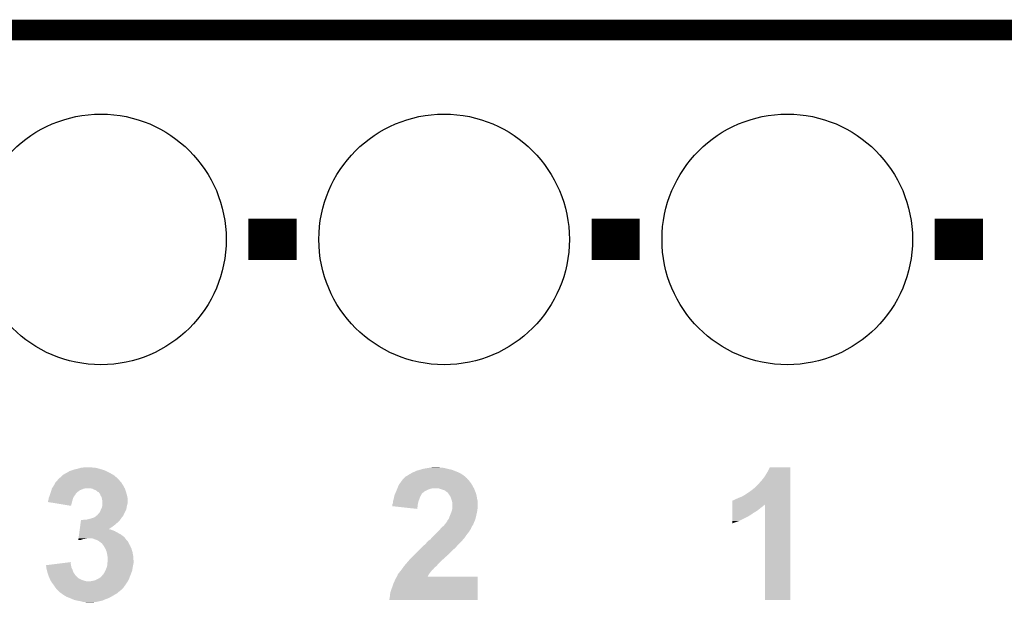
# Model space of a CAD drawing. Extents: x -0.05 to 0.95, y -0.15 to 1.54.
# Tile 37 of 44: x 0.28 to 0.56, y 1.37 to 1.54. Entities that reach past the tile are written whole.
import ezdxf

# ---------------------------------------------------------------- set-up
doc = ezdxf.new("R2010")
doc.units = 0
doc.layers.get('0').update_dxf_attribs({"linetype": 'CONTINUOUS'})
for name, color, linetype in [('HOD_CAP_2_CLICK_V101_GKO', 5, 'CONTINUOUS'), ('HOD_CAP_2_CLICK_V101_GTO', 14, 'CONTINUOUS'), ('HOD_CAP_2_CLICK_V101_GTS', 12, 'CONTINUOUS')]:
    doc.layers.add(name, color=color, linetype=linetype)

# ---------------------------------------------------------------- blocks, each defined once
blk = doc.blocks.new('ROUND_15')
blk.add_circle((0, 0), 0.0365)

msp = doc.modelspace()

# ---------------------------------------------------------------- linework, layer by layer
at = {"layer": 'HOD_CAP_2_CLICK_V101_GKO', "const_width": 0.006}
msp.add_lwpolyline([(0.04, 1.54), (0.86, 1.54)], dxfattribs=at)
at = {"layer": 'HOD_CAP_2_CLICK_V101_GTO', "const_width": 0.012}
for points in [[(0.343, 1.479), (0.357, 1.479)], [(0.443, 1.479), (0.457, 1.479)], [(0.543, 1.479), (0.557, 1.479)]]:
    msp.add_lwpolyline(points, dxfattribs=at)
at = {"layer": 'HOD_CAP_2_CLICK_V101_GTO'}
for points in [[(0.2908, 1.4115), (0.2917, 1.4118), (0.3016, 1.4115), (0.3009, 1.4118)], [(0.2917, 1.4118), (0.2923, 1.412), (0.3009, 1.4118), (0.3002, 1.412)], [(0.2923, 1.412), (0.2932, 1.4122), (0.3002, 1.412), (0.2995, 1.4122)], [(0.2932, 1.4122), (0.29387, 1.4124), (0.2995, 1.4122), (0.2989, 1.4124)], [(0.29387, 1.4124), (0.2942, 1.4125), (0.2989, 1.4124), (0.2983, 1.4125)], [(0.2942, 1.4125), (0.2952, 1.4126), (0.2978, 1.4125), (0.2973, 1.4126)], [(0.3919, 1.4116), (0.39295, 1.4119), (0.40305, 1.4116), (0.4023, 1.4119)], [(0.39295, 1.4119), (0.394, 1.4122), (0.4023, 1.4119), (0.4009, 1.4122)], [(0.394, 1.4122), (0.3952, 1.4124), (0.4009, 1.4122), (0.4002, 1.4124)], [(0.3952, 1.4124), (0.3958, 1.4125), (0.4002, 1.4124), (0.3996, 1.4125)], [(0.3958, 1.4125), (0.3967, 1.4126), (0.399, 1.4125), (0.3985, 1.4126)], [(0.4943, 1.4114), (0.4949, 1.4126), (0.5009, 1.4114), (0.5009, 1.4126)], [(0.4949, 1.4126), (0.4949, 1.4126), (0.5009, 1.4126), (0.4949, 1.4126)], [(0.2873, 1.4088), (0.28738, 1.4089), (0.30543, 1.4088), (0.3054, 1.4089)], [(0.28738, 1.4089), (0.28746, 1.409), (0.3054, 1.4089), (0.3052, 1.409)], [(0.28746, 1.409), (0.2877, 1.4093), (0.3052, 1.409), (0.3049, 1.4093)], [(0.2877, 1.4093), (0.28818, 1.4097), (0.3049, 1.4093), (0.3045, 1.4097)], [(0.28818, 1.4097), (0.2883, 1.4098), (0.3045, 1.4097), (0.30438, 1.4098)], [(0.2883, 1.4098), (0.2888, 1.4103), (0.30438, 1.4098), (0.3038, 1.4103)], [(0.2888, 1.4103), (0.2889, 1.4104), (0.3038, 1.4103), (0.30362, 1.4104)], [(0.2889, 1.4104), (0.29016, 1.4111), (0.30362, 1.4104), (0.3024, 1.4111)], [(0.29016, 1.4111), (0.2907, 1.4114), (0.3024, 1.4111), (0.3018, 1.4114)], [(0.2907, 1.4114), (0.2908, 1.4115), (0.3018, 1.4114), (0.3016, 1.4115)], [(0.38766, 1.4087), (0.3878, 1.4089), (0.4073, 1.4087), (0.4071, 1.4089)], [(0.3878, 1.4089), (0.3881, 1.4092), (0.4071, 1.4089), (0.4068, 1.4092)], [(0.3881, 1.4092), (0.3883, 1.4094), (0.4068, 1.4092), (0.4067, 1.4094)], [(0.3883, 1.4094), (0.3884, 1.4095), (0.4067, 1.4094), (0.4066, 1.4095)], [(0.3884, 1.4095), (0.3889, 1.41), (0.4065, 1.4095), (0.406, 1.41)], [(0.3884, 1.4095), (0.3884, 1.4095), (0.4066, 1.4095), (0.4065, 1.4095)], [(0.389, 1.41), (0.3891, 1.4101), (0.406, 1.41), (0.4059, 1.4101)], [(0.3891, 1.4101), (0.3893, 1.4102), (0.4059, 1.4101), (0.40576, 1.4102)], [(0.3893, 1.4102), (0.3899, 1.4106), (0.40576, 1.4102), (0.4052, 1.4106)], [(0.3899, 1.4106), (0.3903, 1.4108), (0.4052, 1.4106), (0.40485, 1.4108)], [(0.3903, 1.4108), (0.39063, 1.411), (0.40485, 1.4108), (0.4045, 1.411)], [(0.39063, 1.411), (0.3908, 1.4111), (0.4045, 1.411), (0.40427, 1.4111)], [(0.3908, 1.4111), (0.3913, 1.4113), (0.40427, 1.4111), (0.4038, 1.4113)], [(0.3913, 1.4113), (0.3919, 1.4116), (0.4038, 1.4113), (0.40305, 1.4116)], [(0.492, 1.4082), (0.4928, 1.4091), (0.5009, 1.4082), (0.5009, 1.4091)], [(0.4928, 1.4091), (0.4936, 1.4102), (0.5009, 1.4091), (0.5009, 1.4102)], [(0.4936, 1.4102), (0.4943, 1.4114), (0.5009, 1.4102), (0.5009, 1.4114)], [(0.28546, 1.4056), (0.28558, 1.406), (0.2934, 1.4056), (0.294, 1.406)], [(0.28558, 1.406), (0.2857, 1.4064), (0.294, 1.406), (0.295, 1.4064)], [(0.2857, 1.4064), (0.28576, 1.4065), (0.295, 1.4064), (0.2955, 1.4065)], [(0.28576, 1.4065), (0.2862, 1.4072), (0.30694, 1.4065), (0.30656, 1.4072)], [(0.2862, 1.4072), (0.28626, 1.4073), (0.30656, 1.4072), (0.3065, 1.4073)], [(0.28626, 1.4073), (0.2867, 1.4081), (0.3065, 1.4073), (0.306, 1.4081)], [(0.2867, 1.4082), (0.2871, 1.4086), (0.3059, 1.4082), (0.3055, 1.4086)], [(0.2867, 1.4081), (0.2867, 1.4082), (0.306, 1.4081), (0.3059, 1.4082)], [(0.2871, 1.4086), (0.2873, 1.4088), (0.3055, 1.4086), (0.30543, 1.4088)], [(0.2975, 1.4064), (0.2968, 1.4065), (0.307, 1.4064), (0.30694, 1.4065)], [(0.298, 1.4061), (0.2975, 1.4064), (0.3071, 1.4061), (0.307, 1.4064)], [(0.2984, 1.406), (0.298, 1.4061), (0.30713, 1.406), (0.3071, 1.4061)], [(0.2988, 1.4057), (0.2984, 1.406), (0.30723, 1.4057), (0.30713, 1.406)], [(0.38603, 1.4056), (0.3862, 1.406), (0.3943, 1.4056), (0.3951, 1.406)], [(0.3862, 1.406), (0.38628, 1.4062), (0.3951, 1.406), (0.3955, 1.4062)], [(0.38628, 1.4062), (0.38636, 1.4064), (0.3955, 1.4062), (0.3961, 1.4064)], [(0.38636, 1.4064), (0.3864, 1.4065), (0.3961, 1.4064), (0.3966, 1.4065)], [(0.3864, 1.4065), (0.38676, 1.4074), (0.40869, 1.4065), (0.4082, 1.4074)], [(0.38676, 1.4074), (0.3868, 1.4075), (0.4082, 1.4074), (0.40814, 1.4075)], [(0.3868, 1.4075), (0.38709, 1.4079), (0.40814, 1.4075), (0.4079, 1.4079)], [(0.38709, 1.4079), (0.38766, 1.4087), (0.4079, 1.4079), (0.4073, 1.4087)], [(0.399, 1.4063), (0.3983, 1.4065), (0.4088, 1.4063), (0.40869, 1.4065)], [(0.4002, 1.4059), (0.399, 1.4063), (0.40895, 1.4059), (0.4088, 1.4063)], [(0.489, 1.4055), (0.4902, 1.4064), (0.5009, 1.4055), (0.5009, 1.4064)], [(0.4902, 1.4064), (0.4903, 1.4065), (0.5009, 1.4064), (0.5009, 1.4065)], [(0.4904, 1.4065), (0.4905, 1.4067), (0.5009, 1.4065), (0.5009, 1.4067)], [(0.4905, 1.4067), (0.4908, 1.4069), (0.5009, 1.4067), (0.5009, 1.4069)], [(0.4908, 1.4069), (0.4914, 1.4075), (0.5009, 1.4069), (0.5009, 1.4075)], [(0.4914, 1.4075), (0.492, 1.4082), (0.5009, 1.4075), (0.5009, 1.4082)], [(0.28467, 1.403), (0.2847, 1.4031), (0.2917, 1.403), (0.29173, 1.4031)], [(0.2847, 1.4031), (0.2848, 1.4037), (0.29173, 1.4031), (0.2919, 1.4037)], [(0.2848, 1.4037), (0.28499, 1.4042), (0.2919, 1.4037), (0.2922, 1.4042)], [(0.28499, 1.4042), (0.2851, 1.4045), (0.2922, 1.4042), (0.29242, 1.4045)], [(0.2851, 1.4045), (0.28513, 1.4046), (0.29242, 1.4045), (0.2925, 1.4046)], [(0.28513, 1.4046), (0.28527, 1.405), (0.2925, 1.4046), (0.2927, 1.405)], [(0.28527, 1.405), (0.2853, 1.4051), (0.2927, 1.405), (0.2929, 1.4051)], [(0.2853, 1.4051), (0.28533, 1.4052), (0.2929, 1.4051), (0.2929, 1.4052)], [(0.28533, 1.4052), (0.2854, 1.4054), (0.2929, 1.4052), (0.29315, 1.4054)], [(0.2854, 1.4054), (0.28546, 1.4056), (0.29315, 1.4054), (0.2934, 1.4056)], [(0.299, 1.4055), (0.2988, 1.4057), (0.3073, 1.4055), (0.30723, 1.4057)], [(0.2992, 1.4054), (0.299, 1.4055), (0.30733, 1.4054), (0.3073, 1.4055)], [(0.29946, 1.4052), (0.2993, 1.4054), (0.3074, 1.4052), (0.30733, 1.4054)], [(0.2997, 1.4049), (0.29946, 1.4052), (0.30747, 1.4049), (0.3074, 1.4052)], [(0.2999, 1.4044), (0.2997, 1.4049), (0.3076, 1.4044), (0.30747, 1.4049)], [(0.30014, 1.404), (0.2999, 1.4044), (0.3077, 1.404), (0.3076, 1.4044)], [(0.3002, 1.4039), (0.30014, 1.404), (0.30772, 1.4039), (0.3077, 1.404)], [(0.3003, 1.4034), (0.3002, 1.4039), (0.3078, 1.4034), (0.30772, 1.4039)], [(0.3004, 1.4029), (0.3003, 1.4034), (0.3078, 1.4029), (0.3078, 1.4034)], [(0.3851, 1.4027), (0.3853, 1.4033), (0.39254, 1.4027), (0.39276, 1.4033)], [(0.3853, 1.4033), (0.38532, 1.4034), (0.39276, 1.4033), (0.3928, 1.4034)], [(0.38532, 1.4034), (0.3854, 1.4039), (0.3928, 1.4034), (0.39297, 1.4039)], [(0.3854, 1.4039), (0.38543, 1.404), (0.39297, 1.4039), (0.393, 1.404)], [(0.38543, 1.404), (0.38557, 1.4045), (0.393, 1.404), (0.3933, 1.4045)], [(0.38557, 1.4045), (0.3856, 1.4046), (0.3933, 1.4045), (0.39335, 1.4046)], [(0.3856, 1.4046), (0.38573, 1.4049), (0.39335, 1.4046), (0.3935, 1.4049)], [(0.38573, 1.4049), (0.38581, 1.4051), (0.3935, 1.4049), (0.3937, 1.4051)], [(0.38581, 1.4051), (0.38603, 1.4056), (0.3937, 1.4051), (0.3943, 1.4056)], [(0.4005, 1.4056), (0.4002, 1.4059), (0.40907, 1.4056), (0.40895, 1.4059)], [(0.4009, 1.4054), (0.4005, 1.4056), (0.40915, 1.4054), (0.40907, 1.4056)], [(0.401, 1.4052), (0.4009, 1.4054), (0.40922, 1.4052), (0.40915, 1.4054)], [(0.40123, 1.405), (0.4011, 1.4052), (0.4093, 1.405), (0.40922, 1.4052)], [(0.4017, 1.4043), (0.40123, 1.405), (0.4095, 1.4043), (0.4093, 1.405)], [(0.4019, 1.404), (0.4017, 1.4043), (0.40954, 1.404), (0.4095, 1.4043)], [(0.40207, 1.4035), (0.4019, 1.404), (0.4096, 1.4035), (0.40954, 1.404)], [(0.4023, 1.4028), (0.40207, 1.4035), (0.40978, 1.4028), (0.4096, 1.4035)], [(0.4843, 1.403), (0.4851, 1.4034), (0.5009, 1.403), (0.5009, 1.4034)], [(0.4851, 1.4034), (0.4858, 1.4037), (0.5009, 1.4034), (0.5009, 1.4037)], [(0.4858, 1.4037), (0.4868, 1.4041), (0.5009, 1.4037), (0.5009, 1.4041)], [(0.4868, 1.4041), (0.4878, 1.4047), (0.5009, 1.4041), (0.5009, 1.4047)], [(0.4878, 1.4047), (0.489, 1.4055), (0.5009, 1.4047), (0.5009, 1.4055)], [(0.2846, 1.4028), (0.28467, 1.403), (0.29165, 1.4028), (0.2917, 1.403)], [(0.2846, 1.4025), (0.2846, 1.4028), (0.29157, 1.4025), (0.29165, 1.4028)], [(0.2913, 1.4014), (0.2846, 1.4025), (0.2913, 1.4014), (0.29157, 1.4025)], [(0.2999, 1.4001), (0.30005, 1.4004), (0.30725, 1.4001), (0.3074, 1.4004)], [(0.30005, 1.4004), (0.3002, 1.4007), (0.3074, 1.4004), (0.30745, 1.4007)], [(0.3002, 1.4007), (0.30029, 1.401), (0.30745, 1.4007), (0.3075, 1.401)], [(0.30029, 1.401), (0.3004, 1.4014), (0.3075, 1.401), (0.30758, 1.4014)], [(0.3004, 1.4022), (0.3004, 1.4029), (0.3078, 1.4022), (0.3078, 1.4029)], [(0.3004, 1.4019), (0.3004, 1.4022), (0.3077, 1.4019), (0.3078, 1.4022)], [(0.3004, 1.4015), (0.3004, 1.4019), (0.3076, 1.4015), (0.3077, 1.4019)], [(0.3004, 1.4014), (0.3004, 1.4015), (0.30758, 1.4014), (0.3076, 1.4015)], [(0.3849, 1.4018), (0.3851, 1.4022), (0.39234, 1.4018), (0.39242, 1.4022)], [(0.3849, 1.4016), (0.3849, 1.4018), (0.3923, 1.4016), (0.39234, 1.4018)], [(0.3849, 1.4013), (0.3849, 1.4016), (0.39227, 1.4013), (0.3923, 1.4016)], [(0.3922, 1.4005), (0.3849, 1.4013), (0.3922, 1.4005), (0.39227, 1.4013)], [(0.3851, 1.4026), (0.3851, 1.4027), (0.3925, 1.4026), (0.39254, 1.4027)], [(0.3851, 1.4022), (0.3851, 1.4026), (0.39242, 1.4022), (0.3925, 1.4026)], [(0.4022, 1.3998), (0.40234, 1.4003), (0.40964, 1.3998), (0.4097, 1.4003)], [(0.40232, 1.4027), (0.4023, 1.4028), (0.4098, 1.4027), (0.40978, 1.4028)], [(0.4024, 1.4022), (0.40232, 1.4027), (0.4098, 1.4022), (0.4098, 1.4027)], [(0.40234, 1.4003), (0.4024, 1.4005), (0.4097, 1.4003), (0.40973, 1.4005)], [(0.4024, 1.4009), (0.4024, 1.4022), (0.4098, 1.4009), (0.4098, 1.4022)], [(0.4024, 1.4005), (0.4024, 1.4009), (0.40973, 1.4005), (0.4098, 1.4009)], [(0.484, 1.4018), (0.484, 1.4029), (0.5009, 1.4018), (0.5009, 1.4029)], [(0.484, 1.4016), (0.484, 1.4018), (0.4933, 1.4016), (0.4935, 1.4018)], [(0.484, 1.4015), (0.484, 1.4016), (0.4931, 1.4015), (0.4933, 1.4016)], [(0.484, 1.4012), (0.484, 1.4015), (0.4928, 1.4012), (0.4931, 1.4015)], [(0.484, 1.4009), (0.484, 1.4012), (0.4924, 1.4009), (0.4928, 1.4012)], [(0.484, 1.4001), (0.484, 1.4009), (0.4914, 1.4001), (0.4924, 1.4009)], [(0.4841, 1.4029), (0.4841, 1.403), (0.5009, 1.4029), (0.5009, 1.403)], [(0.4935, 1.374), (0.4935, 1.4018), (0.5009, 1.374), (0.5009, 1.4018)], [(0.2947, 1.3973), (0.2953, 1.3974), (0.30557, 1.3973), (0.30564, 1.3974)], [(0.2959, 1.3974), (0.2967, 1.3976), (0.30564, 1.3974), (0.30579, 1.3976)], [(0.2967, 1.3976), (0.2974, 1.3978), (0.30579, 1.3976), (0.30593, 1.3978)], [(0.2974, 1.3978), (0.29767, 1.3979), (0.30593, 1.3978), (0.306, 1.3979)], [(0.29767, 1.3979), (0.2982, 1.3981), (0.306, 1.3979), (0.30617, 1.3981)], [(0.2982, 1.3981), (0.29868, 1.3985), (0.30617, 1.3981), (0.3065, 1.3985)], [(0.29868, 1.3985), (0.2988, 1.3986), (0.3065, 1.3985), (0.30654, 1.3986)], [(0.2989, 1.3986), (0.2991, 1.3989), (0.30654, 1.3986), (0.30667, 1.3989)], [(0.2991, 1.3989), (0.2993, 1.3991), (0.30667, 1.3989), (0.30676, 1.3991)], [(0.2993, 1.3991), (0.29938, 1.3992), (0.30676, 1.3991), (0.3068, 1.3992)], [(0.29938, 1.3992), (0.2997, 1.3996), (0.3068, 1.3992), (0.307, 1.3996)], [(0.2997, 1.3996), (0.2999, 1.4001), (0.307, 1.3996), (0.30725, 1.4001)], [(0.4011, 1.3973), (0.4014, 1.3977), (0.40903, 1.3973), (0.40917, 1.3977)], [(0.4014, 1.3977), (0.40143, 1.3978), (0.40917, 1.3977), (0.4092, 1.3978)], [(0.40143, 1.3978), (0.4016, 1.3983), (0.4092, 1.3978), (0.40931, 1.3983)], [(0.4016, 1.3983), (0.40177, 1.3987), (0.40931, 1.3983), (0.4094, 1.3987)], [(0.40177, 1.3987), (0.4019, 1.399), (0.4094, 1.3987), (0.40947, 1.399)], [(0.4019, 1.399), (0.40209, 1.3995), (0.40947, 1.399), (0.4096, 1.3995)], [(0.40209, 1.3995), (0.4022, 1.3998), (0.4096, 1.3995), (0.40964, 1.3998)], [(0.484, 1.3997), (0.484, 1.4001), (0.4908, 1.3997), (0.4914, 1.4001)], [(0.484, 1.3993), (0.484, 1.3997), (0.4901, 1.3993), (0.4908, 1.3997)], [(0.484, 1.3988), (0.484, 1.3993), (0.4894, 1.3988), (0.4901, 1.3993)], [(0.484, 1.3983), (0.484, 1.3988), (0.4886, 1.3983), (0.4894, 1.3988)], [(0.484, 1.397), (0.484, 1.3983), (0.486, 1.397), (0.4886, 1.3983)], [(0.29379, 1.3943), (0.29382, 1.3945), (0.3034, 1.3943), (0.3028, 1.3945)], [(0.29382, 1.3945), (0.29383, 1.3946), (0.3028, 1.3945), (0.3026, 1.3946)], [(0.29383, 1.3946), (0.29393, 1.3953), (0.3023, 1.3946), (0.3033, 1.3953)], [(0.29383, 1.3946), (0.29383, 1.3946), (0.3026, 1.3946), (0.3023, 1.3946)], [(0.29393, 1.3953), (0.29401, 1.3959), (0.3033, 1.3953), (0.3041, 1.3959)], [(0.29401, 1.3959), (0.29409, 1.3965), (0.3041, 1.3959), (0.3048, 1.3965)], [(0.29409, 1.3965), (0.29419, 1.3972), (0.3048, 1.3965), (0.3055, 1.3972)], [(0.29419, 1.3972), (0.2942, 1.3973), (0.3055, 1.3972), (0.30557, 1.3973)], [(0.3984, 1.3941), (0.39895, 1.3947), (0.40742, 1.3941), (0.4078, 1.3947)], [(0.39895, 1.3947), (0.3994, 1.3952), (0.4078, 1.3947), (0.40801, 1.3952)], [(0.3994, 1.3952), (0.39965, 1.3954), (0.40801, 1.3952), (0.4081, 1.3954)], [(0.39965, 1.3954), (0.3999, 1.3956), (0.4081, 1.3954), (0.40823, 1.3956)], [(0.3999, 1.3956), (0.40022, 1.396), (0.40823, 1.3956), (0.4085, 1.396)], [(0.40022, 1.396), (0.4003, 1.3961), (0.4085, 1.396), (0.40854, 1.3961)], [(0.4003, 1.3961), (0.4006, 1.3965), (0.40854, 1.3961), (0.4087, 1.3965)], [(0.4006, 1.3965), (0.40082, 1.3968), (0.4087, 1.3965), (0.4088, 1.3968)], [(0.40082, 1.3968), (0.4009, 1.3969), (0.4088, 1.3968), (0.4089, 1.3969)], [(0.4009, 1.397), (0.4011, 1.3973), (0.40893, 1.397), (0.40903, 1.3973)], [(0.4009, 1.3969), (0.4009, 1.397), (0.4089, 1.3969), (0.40893, 1.397)], [(0.484, 1.3963), (0.484, 1.397), (0.484, 1.3963), (0.486, 1.397)], [(0.29341, 1.3915), (0.29344, 1.3917), (0.2942, 1.3915), (0.2948, 1.3917)], [(0.29344, 1.3917), (0.29345, 1.3918), (0.2948, 1.3917), (0.2954, 1.3918)], [(0.29345, 1.3918), (0.29347, 1.3919), (0.2954, 1.3918), (0.2959, 1.3919)], [(0.29347, 1.3919), (0.29352, 1.3923), (0.30711, 1.3919), (0.3068, 1.3923)], [(0.29352, 1.3923), (0.29362, 1.393), (0.3068, 1.3923), (0.3059, 1.393)], [(0.29362, 1.393), (0.29375, 1.394), (0.3059, 1.393), (0.3041, 1.394)], [(0.29375, 1.394), (0.29379, 1.3943), (0.3041, 1.394), (0.3034, 1.3943)], [(0.2983, 1.3916), (0.2976, 1.3919), (0.30734, 1.3916), (0.30711, 1.3919)], [(0.2989, 1.3914), (0.2983, 1.3916), (0.3075, 1.3914), (0.30734, 1.3916)], [(0.3955, 1.3913), (0.396, 1.3916), (0.4053, 1.3913), (0.40553, 1.3916)], [(0.396, 1.3916), (0.39608, 1.3917), (0.40553, 1.3916), (0.4056, 1.3917)], [(0.39608, 1.3917), (0.39632, 1.392), (0.4056, 1.3917), (0.4059, 1.392)], [(0.39632, 1.392), (0.3964, 1.3921), (0.4059, 1.392), (0.40597, 1.3921)], [(0.3964, 1.3921), (0.3973, 1.393), (0.40597, 1.3921), (0.4066, 1.393)], [(0.3973, 1.393), (0.3982, 1.3939), (0.4066, 1.393), (0.4073, 1.3939)], [(0.3982, 1.3939), (0.3984, 1.3941), (0.4073, 1.3939), (0.40742, 1.3941)], [(0.2934, 1.3914), (0.2942, 1.3915), (0.2934, 1.3914), (0.29341, 1.3915)], [(0.2994, 1.3911), (0.2989, 1.3914), (0.3078, 1.3911), (0.3075, 1.3914)], [(0.29953, 1.391), (0.2994, 1.3911), (0.3079, 1.391), (0.3078, 1.3911)], [(0.3002, 1.3905), (0.29953, 1.391), (0.3081, 1.3905), (0.3079, 1.391)], [(0.3004, 1.3903), (0.3002, 1.3905), (0.30821, 1.3903), (0.3081, 1.3905)], [(0.30076, 1.3898), (0.3004, 1.3903), (0.3085, 1.3898), (0.30821, 1.3903)], [(0.3009, 1.3896), (0.30076, 1.3898), (0.30859, 1.3896), (0.3085, 1.3898)], [(0.3013, 1.3889), (0.3009, 1.3896), (0.3089, 1.3889), (0.30859, 1.3896)], [(0.3016, 1.3882), (0.3013, 1.3889), (0.30911, 1.3882), (0.3089, 1.3889)], [(0.3925, 1.3883), (0.3934, 1.3892), (0.4023, 1.3883), (0.4033, 1.3892)], [(0.3934, 1.3892), (0.3937, 1.3895), (0.4033, 1.3892), (0.40357, 1.3895)], [(0.3937, 1.3895), (0.39436, 1.3901), (0.40357, 1.3895), (0.4041, 1.3901)], [(0.39436, 1.3901), (0.3948, 1.3905), (0.4041, 1.3901), (0.4045, 1.3905)], [(0.3948, 1.3906), (0.3955, 1.3913), (0.4046, 1.3906), (0.4053, 1.3913)], [(0.3948, 1.3905), (0.3948, 1.3906), (0.4045, 1.3905), (0.4046, 1.3906)], [(0.30168, 1.3879), (0.3016, 1.3882), (0.3092, 1.3879), (0.30911, 1.3882)], [(0.3018, 1.3874), (0.30168, 1.3879), (0.30929, 1.3874), (0.3092, 1.3879)], [(0.3019, 1.3868), (0.3018, 1.3874), (0.3094, 1.3868), (0.30929, 1.3874)], [(0.302, 1.3863), (0.3019, 1.3868), (0.30944, 1.3863), (0.3094, 1.3868)], [(0.302, 1.3858), (0.302, 1.3863), (0.30948, 1.3858), (0.30944, 1.3863)], [(0.38966, 1.3854), (0.3901, 1.3859), (0.3992, 1.3854), (0.39978, 1.3859)], [(0.3901, 1.3859), (0.3902, 1.386), (0.39978, 1.3859), (0.3999, 1.386)], [(0.3902, 1.386), (0.3908, 1.3866), (0.3999, 1.386), (0.4005, 1.3866)], [(0.3908, 1.3866), (0.391, 1.3868), (0.4005, 1.3866), (0.4008, 1.3868)], [(0.391, 1.3868), (0.3912, 1.387), (0.4008, 1.3868), (0.4009, 1.387)], [(0.3912, 1.387), (0.3925, 1.3883), (0.401, 1.387), (0.4023, 1.3883)], [(0.3912, 1.387), (0.3912, 1.387), (0.4009, 1.387), (0.401, 1.387)], [(0.284, 1.3841), (0.28716, 1.3845), (0.29128, 1.3841), (0.2912, 1.3845)], [(0.28401, 1.384), (0.284, 1.3841), (0.2913, 1.384), (0.29128, 1.3841)], [(0.28408, 1.3834), (0.28401, 1.384), (0.2914, 1.3834), (0.2913, 1.384)], [(0.2841, 1.3832), (0.28408, 1.3834), (0.2915, 1.3832), (0.2914, 1.3834)], [(0.2842, 1.3828), (0.2841, 1.3832), (0.2917, 1.3828), (0.2915, 1.3832)], [(0.28716, 1.3845), (0.29032, 1.3849), (0.2912, 1.3845), (0.2911, 1.3849)], [(0.29032, 1.3849), (0.2911, 1.385), (0.2911, 1.3849), (0.2911, 1.385)], [(0.30129, 1.3825), (0.3015, 1.383), (0.3091, 1.3825), (0.30918, 1.383)], [(0.3015, 1.383), (0.30176, 1.3837), (0.30918, 1.383), (0.3093, 1.3837)], [(0.30176, 1.3837), (0.3018, 1.3838), (0.3093, 1.3837), (0.30932, 1.3838)], [(0.3018, 1.3838), (0.30189, 1.3847), (0.30932, 1.3838), (0.3095, 1.3847)], [(0.30189, 1.3847), (0.30197, 1.3855), (0.3095, 1.3847), (0.3095, 1.3855)], [(0.30197, 1.3855), (0.302, 1.3858), (0.3095, 1.3855), (0.30948, 1.3858)], [(0.38758, 1.3828), (0.38774, 1.383), (0.3967, 1.3828), (0.3969, 1.383)], [(0.38774, 1.383), (0.3879, 1.3832), (0.3969, 1.383), (0.39703, 1.3832)], [(0.3879, 1.3832), (0.38797, 1.3833), (0.39703, 1.3832), (0.3971, 1.3833)], [(0.38797, 1.3833), (0.3883, 1.3838), (0.3971, 1.3833), (0.39768, 1.3838)], [(0.3883, 1.3838), (0.38838, 1.3839), (0.39768, 1.3838), (0.3978, 1.3839)], [(0.38838, 1.3839), (0.3888, 1.3844), (0.3978, 1.3839), (0.39824, 1.3844)], [(0.3888, 1.3844), (0.38906, 1.3847), (0.39824, 1.3844), (0.3985, 1.3847)], [(0.38906, 1.3847), (0.3894, 1.3851), (0.3985, 1.3847), (0.3989, 1.3851)], [(0.3894, 1.3851), (0.38966, 1.3854), (0.3989, 1.3851), (0.3992, 1.3854)], [(0.2843, 1.3824), (0.2842, 1.3828), (0.29185, 1.3824), (0.2917, 1.3828)], [(0.28442, 1.382), (0.2843, 1.3824), (0.292, 1.382), (0.29185, 1.3824)], [(0.28461, 1.3814), (0.28442, 1.382), (0.2924, 1.3814), (0.292, 1.382)], [(0.2848, 1.3808), (0.28461, 1.3814), (0.2929, 1.3808), (0.2924, 1.3814)], [(0.28494, 1.3805), (0.2848, 1.3808), (0.2932, 1.3805), (0.2929, 1.3808)], [(0.28503, 1.3803), (0.28494, 1.3805), (0.2935, 1.3803), (0.2932, 1.3805)], [(0.28526, 1.3798), (0.28503, 1.3803), (0.2945, 1.3798), (0.2935, 1.3803)], [(0.2991, 1.3801), (0.29962, 1.3804), (0.30817, 1.3801), (0.3083, 1.3804)], [(0.29962, 1.3804), (0.2998, 1.3805), (0.3083, 1.3804), (0.30834, 1.3805)], [(0.2998, 1.3805), (0.3004, 1.3811), (0.30834, 1.3805), (0.30856, 1.3811)], [(0.3004, 1.3812), (0.3007, 1.3814), (0.3086, 1.3812), (0.30868, 1.3814)], [(0.3004, 1.3811), (0.3004, 1.3812), (0.30856, 1.3811), (0.3086, 1.3812)], [(0.3007, 1.3814), (0.3009, 1.3818), (0.30868, 1.3814), (0.30883, 1.3818)], [(0.3009, 1.3818), (0.3012, 1.3823), (0.30883, 1.3818), (0.30902, 1.3823)], [(0.3012, 1.3823), (0.30129, 1.3825), (0.30902, 1.3823), (0.3091, 1.3825)], [(0.3858, 1.38), (0.38623, 1.3808), (0.4098, 1.38), (0.4098, 1.3808)], [(0.38623, 1.3808), (0.3865, 1.3813), (0.3952, 1.3808), (0.39549, 1.3813)], [(0.38623, 1.3808), (0.38623, 1.3808), (0.4098, 1.3808), (0.3952, 1.3808)], [(0.3865, 1.3814), (0.3866, 1.3815), (0.39554, 1.3814), (0.3956, 1.3815)], [(0.3865, 1.3813), (0.3865, 1.3814), (0.39549, 1.3813), (0.39554, 1.3814)], [(0.3866, 1.3815), (0.3867, 1.3817), (0.3956, 1.3815), (0.39574, 1.3817)], [(0.3867, 1.3817), (0.3869, 1.3819), (0.39574, 1.3817), (0.39589, 1.3819)], [(0.3869, 1.3819), (0.38712, 1.3822), (0.39589, 1.3819), (0.3961, 1.3822)], [(0.38712, 1.3822), (0.38727, 1.3824), (0.3961, 1.3822), (0.3963, 1.3824)], [(0.38727, 1.3824), (0.3875, 1.3827), (0.3963, 1.3824), (0.3965, 1.3827)], [(0.3875, 1.3827), (0.38758, 1.3828), (0.3965, 1.3827), (0.3966, 1.3828)], [(0.38758, 1.3828), (0.38758, 1.3828), (0.3966, 1.3828), (0.3967, 1.3828)], [(0.28535, 1.3796), (0.28526, 1.3798), (0.2951, 1.3796), (0.2945, 1.3798)], [(0.2854, 1.3795), (0.28535, 1.3796), (0.29545, 1.3795), (0.2951, 1.3796)], [(0.28547, 1.3794), (0.2854, 1.3795), (0.2958, 1.3794), (0.29545, 1.3795)], [(0.2858, 1.3789), (0.28547, 1.3794), (0.3075, 1.3789), (0.30781, 1.3794)], [(0.2862, 1.3784), (0.2858, 1.3789), (0.30714, 1.3784), (0.3075, 1.3789)], [(0.2865, 1.3779), (0.2862, 1.3784), (0.30679, 1.3779), (0.30714, 1.3784)], [(0.2868, 1.3775), (0.2865, 1.3779), (0.3065, 1.3775), (0.30679, 1.3779)], [(0.2871, 1.3771), (0.2868, 1.3775), (0.3061, 1.3771), (0.3065, 1.3775)], [(0.2969, 1.3794), (0.2973, 1.3795), (0.30781, 1.3794), (0.30787, 1.3795)], [(0.2973, 1.3795), (0.2979, 1.3796), (0.30787, 1.3795), (0.30794, 1.3796)], [(0.2979, 1.3796), (0.2982, 1.3797), (0.30794, 1.3796), (0.308, 1.3797)], [(0.2982, 1.3797), (0.2985, 1.3798), (0.308, 1.3797), (0.30804, 1.3798)], [(0.2985, 1.3798), (0.2991, 1.3801), (0.30804, 1.3798), (0.30817, 1.3801)], [(0.3844, 1.3764), (0.3848, 1.3775), (0.4098, 1.3764), (0.4098, 1.3775)], [(0.3848, 1.3775), (0.3852, 1.3787), (0.4098, 1.3775), (0.4098, 1.3787)], [(0.3852, 1.3787), (0.3858, 1.38), (0.4098, 1.3787), (0.4098, 1.38)], [(0.2874, 1.3768), (0.2871, 1.3771), (0.3058, 1.3768), (0.3061, 1.3771)], [(0.2875, 1.3767), (0.2874, 1.3768), (0.3056, 1.3767), (0.3058, 1.3768)], [(0.2877, 1.3765), (0.2875, 1.3767), (0.3054, 1.3765), (0.3056, 1.3767)], [(0.2879, 1.3763), (0.2877, 1.3765), (0.3051, 1.3763), (0.3054, 1.3765)], [(0.28832, 1.376), (0.2879, 1.3763), (0.3048, 1.376), (0.3051, 1.3763)], [(0.28874, 1.3757), (0.28832, 1.376), (0.3044, 1.3757), (0.3048, 1.376)], [(0.28916, 1.3754), (0.28874, 1.3757), (0.3038, 1.3754), (0.3044, 1.3757)], [(0.2893, 1.3753), (0.28916, 1.3754), (0.30363, 1.3753), (0.3038, 1.3754)], [(0.28965, 1.3751), (0.2893, 1.3753), (0.3033, 1.3751), (0.30363, 1.3753)], [(0.29, 1.3749), (0.28965, 1.3751), (0.30295, 1.3749), (0.3033, 1.3751)], [(0.29053, 1.3747), (0.29, 1.3749), (0.3026, 1.3747), (0.30295, 1.3749)], [(0.2908, 1.3746), (0.29053, 1.3747), (0.30237, 1.3746), (0.3026, 1.3747)], [(0.29127, 1.3744), (0.2908, 1.3746), (0.3019, 1.3744), (0.30237, 1.3746)], [(0.29197, 1.3741), (0.29127, 1.3744), (0.3011, 1.3741), (0.3019, 1.3744)], [(0.384, 1.3742), (0.3841, 1.3744), (0.4098, 1.3742), (0.4098, 1.3744)], [(0.3841, 1.3747), (0.3842, 1.375), (0.4098, 1.3747), (0.4098, 1.375)], [(0.3841, 1.3744), (0.3841, 1.3747), (0.4098, 1.3744), (0.4098, 1.3747)], [(0.3842, 1.3754), (0.3844, 1.3764), (0.4098, 1.3754), (0.4098, 1.3764)], [(0.3842, 1.375), (0.3842, 1.3754), (0.4098, 1.375), (0.4098, 1.3754)], [(0.2922, 1.374), (0.29197, 1.3741), (0.30087, 1.374), (0.3011, 1.3741)], [(0.29307, 1.3738), (0.2922, 1.374), (0.3004, 1.3738), (0.30087, 1.374)], [(0.2935, 1.3737), (0.29307, 1.3738), (0.29995, 1.3737), (0.3004, 1.3738)], [(0.2942, 1.3736), (0.2935, 1.3737), (0.2995, 1.3736), (0.29995, 1.3737)], [(0.2948, 1.3734), (0.2942, 1.3736), (0.2986, 1.3734), (0.2995, 1.3736)], [(0.2957, 1.3733), (0.2953, 1.3734), (0.2976, 1.3733), (0.2986, 1.3734)], [(0.384, 1.374), (0.384, 1.3742), (0.4098, 1.374), (0.4098, 1.3742)]]:
    msp.add_solid(points, dxfattribs=at)

# ---------------------------------------------------------------- block references
at = {"layer": 'HOD_CAP_2_CLICK_V101_GTS'}
for p in [(0.3, 1.479), (0.4, 1.479), (0.5, 1.479)]:
    msp.add_blockref('ROUND_15', p, dxfattribs=at)

doc.saveas('drawing.dxf')
